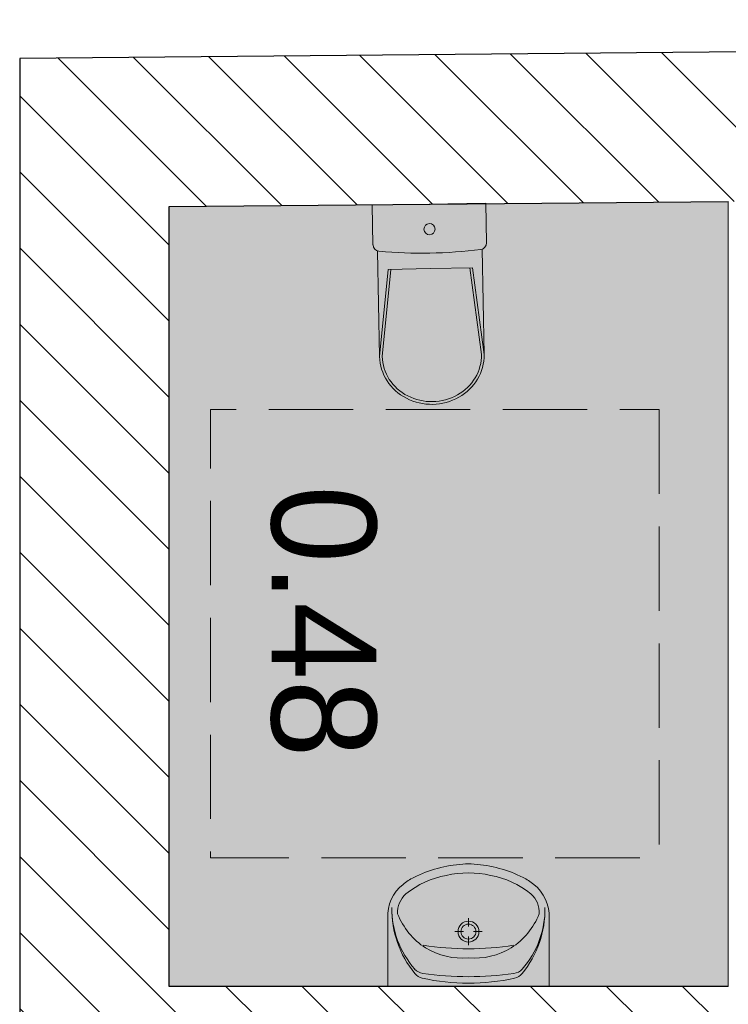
# Model space of a CAD drawing. Header units: millimetres. Extents: x -40063 to 512011, y 350190 to 687060.
# Tile 247 of 256: x 255103 to 257473, y 445734 to 449030. Entities that reach past the tile are written whole.
import ezdxf
from ezdxf.enums import TextEntityAlignment as Align

# ---------------------------------------------------------------- set-up
doc = ezdxf.new("R2010")
doc.units = ezdxf.units.MM
doc.linetypes.add('Krawędzie ukryte', pattern=[391.222223, 282.222223, -109])
doc.layers.get('0').update_dxf_attribs({"color": 8})
for name, color, linetype in [('Elementy Modelu - Strefy', 8, 'Continuous'), ('Konstrukcja - Ściany zew', 8, 'Continuous'), ('Wnętrze - Umeblowanie', 8, 'Continuous')]:
    doc.layers.add(name, color=color, linetype=linetype)
doc.styles.add('GENERATED_STYLE_2', font='txt')
doc.styles.get("Standard").update_dxf_attribs({"font": 'arial.ttf'})
pattern_1 = [(45, (2007650.3, -1666877.53), (-127.279217, 127.279217), [])]

# ---------------------------------------------------------------- blocks, each defined once
blk = doc.blocks.new('wc_0.48_93', base_point=(4415732.3, -2106395))
at = {"layer": 'Elementy Modelu - Strefy', "linetype": 'Continuous', "lineweight": 0}
blk.add_hatch(color=255, dxfattribs=at).paths.add_polyline_path([(4414241.7, -2105042.4), (4414259, -2106912.4), (4416869, -2106912.4), (4416869, -2105042.4)])
at = {"linetype": 'Continuous', "lineweight": 0, "flags": 1}
for tag in ['ROOM_NAME', 'ROOM_NUMBER', 'ROOM_AREA', 'ROOM_PERIM', 'ROOM_WALLS_SURF', 'ROOM_DOORS_SURF', 'ROOM_WINDS_SURF', 'ROOM_BASELEV', 'ROOM_HEIGHT', 'ROOM_NET_AREA', 'ROOM_REDUCED_AREA', 'ROOM_CALC_AREA', 'ROOM_VOLUME']:
    blk.add_attdef(tag, text='', height=200, dxfattribs=at).set_placement((4415732.3, -2106452.1), align=Align.BOTTOM_LEFT)
at = {"layer": 'Elementy Modelu - Strefy', "color": 5, "lineweight": 13, "insert": (4415192, -2106220), "char_height": 350, "attachment_point": 1, "style": 'GENERATED_STYLE_2'}
blk.add_mtext('{0.48}', dxfattribs=at)
blk = doc.blocks.new('Symbol WC 2 16')
at = {"layer": 'Wnętrze - Umeblowanie', "color": 7, "linetype": 'Continuous', "lineweight": 5}
for p, q in [((0, 0), (0, 380)), ((0, 380), (132.4, 380)), ((153.6, 364.9), (506.8, 364.9)), ((506.3, 364.9), (215.7, 330.9)), ((506.3, 356), (215.7, 322)), ((215.7, 190), (215.7, 330.9)), ((215.7, 190), (215.7, 49.1)), ((506.3, 24), (215.7, 58)), ((506.3, 15.1), (215.7, 49.1)), ((153.8, 15.1), (506.8, 15.1)), ((0, 0), (132.4, 0))]:
    blk.add_line(p, q, dxfattribs=at)
for centre, major_axis, ratio, start_param, end_param in [((132.4, 357.9), (22.3, 0), 0.989247, 0.100415, 1.570796), ((506.8, 190), (0, -174.9), 0.933096, 0, 3.141593), ((-1479.8, 190), (1643.4, 0), 0.989247, 6.178217, 6.388032), ((506.3, 190), (0, -166), 0.93174, 0, 3.141593), ((132.4, 22.1), (22.3, 0), 0.989247, 4.712389, 6.173785)]:
    blk.add_ellipse(centre, major_axis=major_axis, ratio=ratio, start_param=start_param, end_param=end_param, dxfattribs=at)
blk.add_ellipse((83.6, 190), major_axis=(18.7, 0), ratio=0.989247, dxfattribs=at)
blk = doc.blocks.new('Symbol Umywalka 16')
at = {"layer": 'Wnętrze - Umeblowanie', "color": 252, "linetype": 'Continuous', "lineweight": 5}
for p, q in [((0, 410), (540, 410)), ((0, 410), (0, 181.6)), ((355.1, 410), (184.9, 410)), ((540, 410), (540, 181.6)), ((269.9, 272.2), (269.9, 243.4)), ((253.2, 226.7), (224.4, 226.7)), ((269.9, 210), (269.9, 181.2)), ((315.4, 226.7), (286.6, 226.7))]:
    blk.add_line(p, q, dxfattribs=at)
for radius in [35, 25]:
    blk.add_circle((269.9, 226.7), radius, dxfattribs=at)
for centre, radius, start, end in [((264.2, -276.8), 675.9, 89.4897, 102.694), ((275.1, -276.8), 675.9, 77.2285, 90.4328), ((353.5, 151.9), 339.6, 140.6648, 180.9072), ((124.1, 322.4), 45, 97.8304, 138.5245), ((125.6, 338.7), 45, 102.694, 140.6648), ((275.2, -776.1), 1153.8, 90.245, 97.8304), ((263.5, -776.1), 1153.8, 82.0921, 89.6775), ((416.1, 322.2), 45, 41.398, 82.0921), ((414.6, 338.5), 45, 39.2578, 77.2285), ((186.5, 152), 339.6, 359.0153, 39.2578), ((319, 150.2), 305.1, 138.5245, 180.6767), ((220.9, 150.2), 305.1, 359.2458, 41.398), ((250.7, 75.1), 240.6, 85.394, 121.0561), ((289.3, 75.1), 240.6, 58.9439, 94.606), ((257.1, 79), 240.7, 122.8442, 158.4481), ((269.9, -700.7), 984.9, 81.1796, 98.8266), ((282.9, 79), 240.7, 21.5519, 57.1558), ((137.2, 175.7), 137.4, 177.5448, 231.2546), ((114, 161.9), 80.9, 176.0694, 229.1984), ((426, 161.9), 80.9, 310.8016, 3.9306), ((402.8, 175.7), 137.4, 308.7454, 2.4552), ((246.6, 327.4), 293, 230.7149, 260.0022), ((293.4, 327.4), 293, 279.9978, 309.2851), ((184.3, 234.6), 212.8, 231.3152, 242.8429), ((355.7, 234.6), 212.8, 297.1571, 308.6848), ((283.7, 443.7), 444.2, 243.7403, 265.7948), ((270, 346.7), 316.7, 256.4334, 283.5666), ((256.3, 443.7), 444.2, 274.2052, 296.2597), ((270, 270), 270, 265.9876, 274.0124)]:
    blk.add_arc(centre, radius, start, end, dxfattribs=at)
blk = doc.blocks.new('Ściana_217', base_point=(4419956, -2106912.4))
at = {"layer": 'Konstrukcja - Ściany zew', "linetype": 'Continuous'}
h = blk.add_hatch(dxfattribs=at)
h.set_pattern_fill('Bloczki_ceramiczne', color=256, style=0, pattern_type=2)
h.set_pattern_definition(pattern_1)
h.paths.add_polyline_path([(4419656, -2106912.4), (4414259, -2106912.4), (4413763.6, -2107412.4), (4419956, -2107412.4)])
at = {"layer": 'Konstrukcja - Ściany zew', "linetype": 'Continuous', "flags": 128}
for points in [[(4416869, -2106912.4), (4414259, -2106912.4)], [(4413763.6, -2107412.4), (4419956, -2107412.4)]]:
    blk.add_lwpolyline(points, dxfattribs=at)
blk = doc.blocks.new('Ściana_218', base_point=(4413874.7, -2065378.5))
at = {"layer": 'Konstrukcja - Ściany zew', "linetype": 'Continuous'}
h = blk.add_hatch(dxfattribs=at)
h.set_pattern_fill('Bloczki_ceramiczne', color=256, style=0, pattern_type=2)
h.set_pattern_definition(pattern_1)
h.paths.add_polyline_path([(4413633.3, -2093335.7), (4413763.6, -2107412.4), (4414259, -2106912.4), (4414133.3, -2093331), (4413948.3, -2093332.8), (4413833.3, -2093333.8)])
at = {"layer": 'Konstrukcja - Ściany zew', "linetype": 'Continuous', "flags": 128}
for points in [[(4413633.3, -2093335.7), (4413763.6, -2107412.4)], [(4414259, -2106912.4), (4414241.7, -2105042.4)]]:
    blk.add_lwpolyline(points, dxfattribs=at)
blk = doc.blocks.new('Ściana_221', base_point=(4416989, -2106912.4))
at = {"layer": 'Konstrukcja - Ściany zew', "linetype": 'Continuous'}
h = blk.add_hatch(dxfattribs=at)
h.set_pattern_fill('Bloczki_ceramiczne', color=256, style=0, pattern_type=2)
h.set_pattern_definition(pattern_1)
h.paths.add_polyline_path([(4416869, -2106912.4), (4416989, -2106912.4), (4416989, -2105042.4), (4416869, -2105042.4)])
at = {"layer": 'Konstrukcja - Ściany zew', "linetype": 'Continuous', "flags": 128}
blk.add_lwpolyline([(4416869, -2105042.4), (4416869, -2106912.4)], dxfattribs=at)

msp = doc.modelspace()

# ---------------------------------------------------------------- linework, layer by layer
at = {"layer": 'Elementy Modelu - Strefy', "color": 255, "linetype": 'Continuous', "lineweight": 0, "flags": 128}
msp.add_lwpolyline([(257472.66241, 448421.40809), (255602.66241, 448404.10488), (255602.66241, 445794.04899), (257472.66241, 445794.04899)], close=True, dxfattribs=at)
at = {"layer": 'Konstrukcja - Ściany zew', "color": 251, "linetype": 'Krawędzie ukryte', "lineweight": 13, "flags": 128}
msp.add_lwpolyline([(257241.15725, 447724.57506), (257241.15725, 446224.57506), (255741.15725, 446224.57506), (255741.15725, 447724.57506)], close=True, dxfattribs=at)

# ---------------------------------------------------------------- block references
at = {"layer": 'Elementy Modelu - Strefy', "color": 5, "linetype": 'Continuous', "lineweight": 13, "rotation": 270}
msp.add_blockref('wc_0.48_93', (256120.09398, 446930.8008), dxfattribs=at)
at = {"layer": 'Konstrukcja - Ściany zew', "rotation": 270}
for name, p in [('Ściana_218', (297136.6045, 448788.42063)), ('Ściana_217', (255602.66241, 442707.06431)), ('Ściana_221', (255602.66241, 445674.04899))]:
    msp.add_blockref(name, p, dxfattribs=at)
at = {"layer": 'Wnętrze - Umeblowanie', "color": 7, "linetype": 'Continuous', "lineweight": 5, "zscale": 1000, "rotation": 271.0602914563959}
msp.add_blockref('Symbol WC 2 16', (256281.83141, 448408.63119), dxfattribs=at)
at = {"layer": 'Wnętrze - Umeblowanie', "color": 252, "linetype": 'Continuous', "lineweight": 5, "zscale": 1000, "rotation": 179.9999999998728}
msp.add_blockref('Symbol Umywalka 16', (256873.52143, 446204.09499), dxfattribs=at)

doc.saveas('drawing.dxf')
